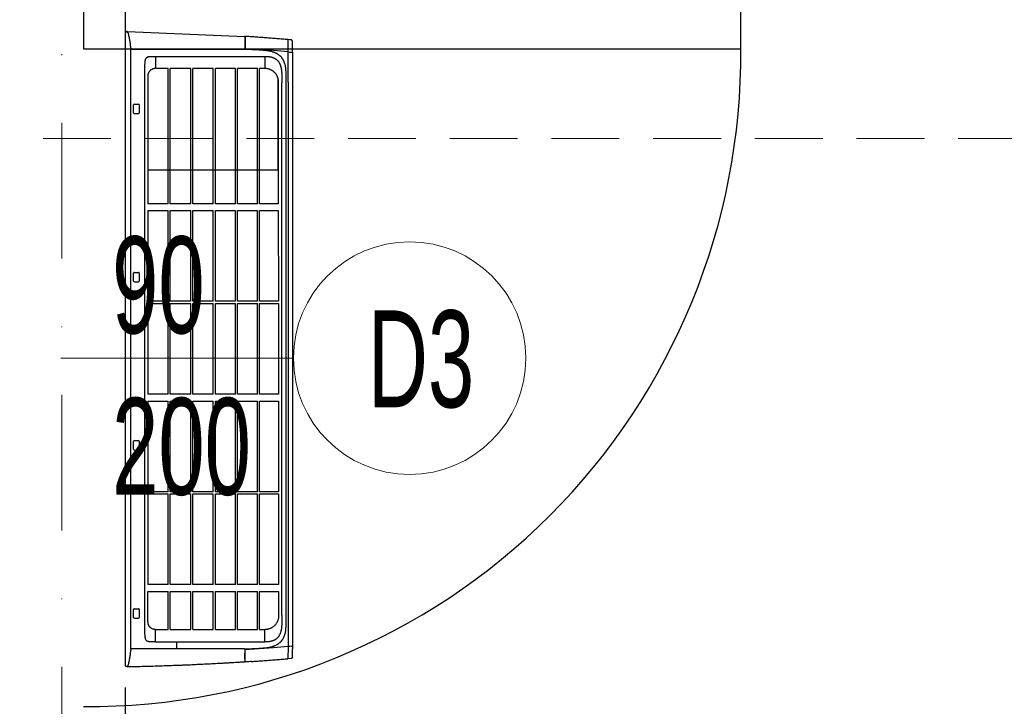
# Model space of a CAD drawing. Header units: inches. Extents: x 67073 to 287261, y -76160 to 48412.
# Tile 18 of 117: x 79585 to 79712, y -41597 to -41508. Entities that reach past the tile are written whole.
import ezdxf

# ---------------------------------------------------------------- set-up
doc = ezdxf.new("R2010")
doc.units = ezdxf.units.IN
doc.header["$MEASUREMENT"] = 0
doc.linetypes.add('DASHDOT', pattern=[1, 0.5, -0.25, 0, -0.25])
doc.linetypes.add('HIDDEN', pattern=[0.375, 0.25, -0.125])
for name, color, linetype in [('DVM_INDOOR', 7, 'Continuous'), ('p--drzwi', 251, 'Continuous'), ('p--opis drzwi', 252, 'Continuous'), ('p--podciąg', 61, 'Continuous')]:
    doc.layers.add(name, color=color, linetype=linetype)
doc.layers.add('p--dach', color=2, linetype='Continuous', lineweight=30)
doc.layers.add('p--osie konstr', color=1, linetype='DASHDOT', lineweight=15)
doc.styles.add('STYL-1', font='Arial Narrow.ttf', dxfattribs={"width": 0.75})

# ---------------------------------------------------------------- blocks, each defined once
blk = doc.blocks.new('drzwi-90-100')
for p, q in [((10.1, 87.38), (5.05, 87.38)), ((10.1, 2.53), (10.1, 87.38)), ((5.05, 2.53), (10.1, 2.53))]:
    blk.add_line(p, q)
blk.add_arc((10.8, 3.23), 84.15, 359.5233, 90.4767)
blk = doc.blocks.new('RAC_ID_WM_AIRISE_WF_820X299X215_WF_T_BL')
at = {"layer": 'DVM_INDOOR', "color": 0}
for p, q in [((-409, 0), (-410, -2.5)), ((-409, 0), (409, 0)), ((-386.7, -7), (386.7, -7)), ((-386.7, -66), (-386.7, -7)), ((-347.1, -11.7), (-347.1, -16.9)), ((-346.1, -10.7), (-335.9, -10.7)), ((-334.9, -11.7), (-334.9, -16.9)), ((-130.1, -11.7), (-130.1, -16.9)), ((-129.1, -10.7), (-118.9, -10.7)), ((-117.9, -11.7), (-117.9, -16.9)), ((86.9, -11.7), (86.9, -16.9)), ((87.9, -10.7), (98.1, -10.7)), ((99.1, -11.7), (99.1, -16.9)), ((303.9, -11.7), (303.9, -16.9)), ((304.9, -10.7), (315.1, -10.7)), ((316.1, -11.7), (316.1, -16.9)), ((386.7, -154.1), (386.7, -7)), ((410, -2.6), (403.6, -153.8)), ((-367.3, -25.3), (367.3, -25.3)), ((-335.9, -17.9), (-346.1, -17.9)), ((-118.9, -17.9), (-129.1, -17.9)), ((98.1, -17.9), (87.9, -17.9)), ((315.1, -17.9), (304.9, -17.9)), ((-351.7, -28.8), (-312.7, -28.8)), ((-312.7, -28.8), (-312.7, -55.2)), ((-186.8, -28.9), (-303.8, -28.9)), ((-303.8, -55.2), (-303.8, -28.9)), ((-186.8, -28.9), (-186.8, -55.2)), ((-66.9, -29), (-183.9, -28.9)), ((-183.9, -55.2), (-183.9, -28.9)), ((-66.9, -28.9), (-66.9, -55.2)), ((-57.9, -55.2), (-57.9, -28.9)), ((58.9, -29.1), (-57.9, -29)), ((58.9, -29.1), (58.9, -55.2)), ((178.8, -29.1), (61.9, -29.1)), ((61.9, -55.2), (61.9, -29.1)), ((178.8, -28.9), (178.8, -55.2)), ((187.7, -55.2), (187.7, -28.9)), ((354.5, -29.2), (187.7, -29.1)), ((231.5, -29.1), (231.5, -197.4)), ((354.5, -29.2), (231.5, -29.2)), ((-377.7, -38.8), (-377.7, -179.9)), ((-377.7, -38.8), (-361.7, -38.8)), ((-361.7, -38.8), (-361.7, -55.2)), ((362, -55.2), (362, -38.8)), ((377.7, -38.8), (362, -38.8)), ((377.7, -38.8), (377.7, -180.2)), ((-361.7, -55.2), (-312.7, -55.2)), ((-361.7, -58), (-361.7, -84.5)), ((-361.7, -58), (-312.7, -58)), ((-312.7, -58), (-312.7, -84.5)), ((-303.8, -55.2), (-186.8, -55.2)), ((-303.8, -84.5), (-303.8, -58)), ((-303.8, -58), (-186.8, -58)), ((-186.8, -58), (-186.8, -84.5)), ((-183.9, -55.2), (-66.9, -55.2)), ((-183.9, -84.5), (-183.9, -58)), ((-183.9, -58), (-66.9, -58)), ((-66.9, -58), (-66.9, -84.5)), ((-57.9, -55.2), (58.9, -55.2)), ((-57.9, -84.5), (-57.9, -58)), ((-57.9, -58), (58.9, -58)), ((58.9, -58), (58.9, -84.5)), ((61.9, -55.2), (178.8, -55.2)), ((61.9, -84.5), (61.9, -58)), ((61.9, -58), (178.8, -58)), ((178.8, -58), (178.8, -84.5)), ((187.7, -55.2), (362, -55.2)), ((187.7, -84.5), (187.7, -58)), ((187.7, -58), (362, -58)), ((362, -84.5), (362, -58)), ((-377.7, -66), (-386.7, -66)), ((-386.7, -153.9), (-386.7, -66)), ((-361.7, -84.5), (-312.7, -84.5)), ((-361.7, -87.2), (-361.7, -113.5)), ((-361.7, -87.2), (-312.7, -87.2)), ((-312.7, -87.2), (-312.7, -113.5)), ((-303.8, -84.5), (-186.8, -84.5)), ((-303.8, -113.5), (-303.8, -87.2)), ((-303.8, -87.2), (-186.8, -87.2)), ((-186.8, -87.2), (-186.8, -113.5)), ((-183.9, -84.5), (-66.9, -84.5)), ((-183.9, -113.5), (-183.9, -87.2)), ((-183.9, -87.2), (-66.9, -87.2)), ((-66.9, -87.2), (-66.9, -113.5)), ((-57.9, -84.5), (58.9, -84.5)), ((-57.9, -113.5), (-57.9, -87.2)), ((-57.9, -87.2), (58.9, -87.2)), ((58.9, -87.2), (58.9, -113.5)), ((61.9, -84.5), (178.8, -84.5)), ((61.9, -113.5), (61.9, -87.2)), ((61.9, -87.2), (178.8, -87.2)), ((178.8, -87.2), (178.8, -113.5)), ((187.7, -84.5), (362, -84.5)), ((187.7, -113.5), (187.7, -87.2)), ((187.7, -87.2), (362, -87.2)), ((362, -113.5), (362, -87.2)), ((-361.7, -113.5), (-312.7, -113.5)), ((-303.8, -113.5), (-186.8, -113.5)), ((-183.9, -113.5), (-66.9, -113.5)), ((-57.9, -113.5), (58.9, -113.5)), ((61.9, -113.5), (178.8, -113.5)), ((187.7, -113.5), (362, -113.5)), ((-361.7, -116.3), (-361.7, -142.2)), ((-361.7, -116.3), (-312.7, -116.3)), ((-312.7, -116.3), (-312.7, -142.2)), ((-303.8, -142.2), (-303.8, -116.3)), ((-303.8, -116.3), (-186.8, -116.3)), ((-186.8, -116.3), (-186.8, -142.2)), ((-183.9, -142.2), (-183.9, -116.3)), ((-183.9, -116.3), (-66.9, -116.3)), ((-66.9, -116.3), (-66.9, -142.2)), ((-57.9, -142.2), (-57.9, -116.3)), ((-57.9, -116.3), (58.9, -116.3)), ((58.9, -116.3), (58.9, -142.2)), ((61.9, -142.2), (61.9, -116.3)), ((61.9, -116.3), (178.8, -116.3)), ((178.8, -116.3), (178.8, -142.2)), ((187.7, -142.2), (187.7, -116.3)), ((187.7, -116.3), (362, -116.3)), ((362, -142.2), (362, -116.3)), ((-404.1, -146), (-404.1, -146)), ((-361.7, -142.2), (-312.7, -142.2)), ((-361.7, -144.9), (-361.7, -170.4)), ((-361.7, -144.9), (-312.7, -144.9)), ((-312.7, -144.9), (-312.7, -170.4)), ((-303.8, -142.2), (-186.8, -142.2)), ((-303.8, -170.4), (-303.8, -144.9)), ((-303.8, -144.9), (-186.8, -144.9)), ((-186.8, -144.9), (-186.8, -170.4)), ((-183.9, -142.2), (-66.9, -142.2)), ((-183.9, -170.4), (-183.9, -144.9)), ((-183.9, -144.9), (-66.9, -144.9)), ((-66.9, -144.9), (-66.9, -170.4)), ((-57.9, -142.2), (58.9, -142.2)), ((-57.9, -170.4), (-57.9, -144.9)), ((-57.9, -144.9), (58.9, -144.9)), ((58.9, -144.9), (58.9, -170.4)), ((61.9, -142.2), (178.8, -142.2)), ((61.9, -170.4), (61.9, -144.9)), ((61.9, -144.9), (178.8, -144.9)), ((178.8, -144.9), (178.8, -170.4)), ((187.7, -142.2), (362, -142.2)), ((187.7, -170.4), (187.7, -144.9)), ((187.7, -144.9), (362, -144.9)), ((362, -170.4), (362, -144.9)), ((-403.5, -154.7), (-403.5, -154.7)), ((-403.2, -154.4), (-386.7, -154.4)), ((-400.8, -154.1), (-400.8, -154.1)), ((-385.5, -191.3), (-387.7, -154.4)), ((-386.7, -154.1), (-386.7, -154.1)), ((385.5, -191.3), (387.7, -154.4)), ((400.1, -154.1), (386.7, -154.1)), ((403.2, -154.4), (386.7, -154.4)), ((403.3, -154.1), (400.8, -154.1)), ((403.5, -154.7), (403.5, -154.7)), ((-361.7, -170.4), (-312.7, -170.4)), ((-361.7, -173.2), (-361.7, -180.4)), ((-361.7, -173.2), (-312.7, -173.2)), ((-312.7, -173.2), (-312.7, -197.8)), ((-303.8, -170.4), (-186.8, -170.4)), ((-303.8, -197.8), (-303.8, -173.2)), ((-303.8, -173.2), (-186.8, -173.2)), ((-186.8, -173.2), (-186.8, -197.7)), ((-183.9, -170.4), (-66.9, -170.4)), ((-183.9, -197.7), (-183.9, -173.2)), ((-183.9, -173.2), (-66.9, -173.2)), ((-66.9, -173.2), (-66.9, -197.6)), ((-57.9, -170.4), (58.9, -170.4)), ((-57.9, -197.6), (-57.9, -173.2)), ((-57.9, -173.2), (58.9, -173.2)), ((58.9, -173.2), (58.9, -197.5)), ((61.9, -170.4), (178.8, -170.4)), ((61.9, -197.5), (61.9, -173.2)), ((61.9, -173.2), (178.8, -173.2)), ((178.8, -173.2), (178.8, -197.4)), ((187.7, -170.4), (362, -170.4)), ((187.7, -197.4), (187.7, -173.2)), ((187.7, -173.2), (362, -173.2)), ((362, -180.2), (362, -173.2)), ((-377.7, -179.9), (-361.7, -179.9)), ((377.7, -180.2), (362, -180.2)), ((-383.6, -210.1), (-385.5, -191.3)), ((-312.7, -197.8), (-344.1, -197.8)), ((-186.8, -197.7), (-303.8, -197.8)), ((-66.9, -197.6), (-183.9, -197.7)), ((58.9, -197.5), (-57.9, -197.6)), ((178.8, -197.4), (61.9, -197.5)), ((347.9, -197.3), (187.7, -197.4)), ((231.5, -197.3), (347.3, -197.3)), ((383.6, -210.1), (385.5, -191.3)), ((-399, -214.1), (-399.4, -209.8)), ((-383.6, -210.1), (-399.4, -209.8)), ((-397.5, -215.5), (-386.6, -215.5)), ((-344.4, -210.1), (-383.6, -210.1)), ((-383.2, -214.4), (-383.2, -215.5)), ((383.2, -215.5), (-383.2, -215.5)), ((-46.2, -210.1), (-344.4, -210.1)), ((344.4, -210.1), (-46.2, -210.1)), ((344.4, -210.1), (399.3, -210.1)), ((383.2, -214.4), (383.2, -215.5)), ((383.2, -215.5), (397.5, -215.5))]:
    blk.add_line(p, q, dxfattribs=at)
for centre, start, end in [((-346.1, -11.7), 90, 179.9999), ((-335.9, -11.7), 0.0001, 90), ((-129.1, -11.7), 90, 179.9999), ((-118.9, -11.7), 0.0001, 90), ((87.9, -11.7), 90, 179.9999), ((98.1, -11.7), 0.0001, 90), ((304.9, -11.7), 90, 179.9999), ((315.1, -11.7), 0.0001, 90), ((-346.1, -16.9), 180.0039, 270), ((-335.9, -16.9), 270, 359.9961), ((-129.1, -16.9), 180.0039, 270), ((-118.9, -16.9), 270, 359.9961), ((87.9, -16.9), 180.0039, 270), ((98.1, -16.9), 270, 359.9961), ((304.9, -16.9), 180.0039, 270), ((315.1, -16.9), 270, 359.9961)]:
    blk.add_arc(centre, 1, start, end, dxfattribs=at)
for centre, major_axis, start_param, end_param in [((-403.3, -153.8), (0.278, 0.113), 2.821263, 4.255417), ((403.3, -153.8), (0.278, -0.113), 5.169356, 6.282203), ((403.3, -153.8), (0.278, -0.113), 6.282209, 6.603456)]:
    blk.add_ellipse(centre, major_axis=major_axis, ratio=1, start_param=start_param, end_param=end_param, dxfattribs=at)
for points, knots in [([(-403.6, -153.8), (-403.6, -153.5), (-403.7, -153.1), (-403.7, -152.3), (-403.8, -151.1), (-404, -148.4), (-404.1, -146.1), (-404.4, -141.4), (-404.7, -136.8), (-405, -132.1), (-405.1, -129.8), (-405.2, -129), (-405.2, -127.4), (-405.3, -126.6), (-405.5, -122.7), (-405.7, -119.6), (-406.2, -110.2), (-406.5, -103.9), (-407.1, -91.3), (-407.4, -85), (-407.8, -77.1), (-407.8, -75.5), (-408, -72.3), (-408, -70.7), (-408.2, -66), (-408.3, -62.8), (-408.5, -58.1), (-408.6, -56.5), (-408.7, -53.3), (-408.7, -51.7), (-408.9, -47), (-409, -43.8), (-409.2, -37.5), (-409.3, -34.3), (-409.4, -27.9), (-409.5, -24.8), (-409.8, -15.2), (-409.9, -8.9), (-410, -2.5)], [0, 0, 0, 0, 0.007812, 0.007812, 0.015625, 0.03125, 0.0625, 0.0625, 0.125, 0.15625, 0.15625, 0.171875, 0.171875, 0.1875, 0.1875, 0.25, 0.25, 0.375, 0.375, 0.5, 0.5, 0.53125, 0.53125, 0.5625, 0.5625, 0.625, 0.625, 0.65625, 0.65625, 0.6875, 0.6875, 0.75, 0.75, 0.8125, 0.8125, 0.875, 0.875, 1, 1, 1, 1]), ([(-409.2, -2.6), (-409.2, -2.5), (-409.2, -2.4), (-409.3, -2.3), (-409.3, -2.2), (-409.4, -2), (-409.5, -1.9), (-409.5, -1.7), (-409.5, -1.6), (-409.5, -1.6), (-409.5, -1.5), (-409.5, -1.5), (-409.5, -1.4), (-409.5, -1.2), (-409.4, -1.1), (-409.4, -1)], [0, 0, 0, 0, 0.125, 0.125, 0.25, 0.25, 0.5, 0.5, 0.625, 0.625, 0.65625, 0.6875, 0.75, 0.75, 1, 1, 1, 1]), ([(-407, -3.6), (-407.2, -3.5), (-407.4, -3.5), (-407.9, -3.3), (-408, -3.2), (-408.3, -3.1), (-408.3, -3.1), (-408.4, -3.1), (-408.4, -3), (-408.6, -3), (-408.7, -2.9), (-408.9, -2.8), (-409, -2.7), (-409.2, -2.6)], [0, 0, 0, 0, 0.25, 0.25, 0.5, 0.5, 0.5625, 0.5625, 0.625, 0.625, 0.75, 0.75, 1, 1, 1, 1]), ([(-386.7, -7), (-388.5, -6.8), (-390.2, -6.6), (-392.4, -6.3), (-392.8, -6.3), (-393.7, -6.2), (-394.1, -6.1), (-395.4, -5.9), (-396.3, -5.8), (-397.9, -5.5), (-398.8, -5.3), (-400, -5.1), (-400.5, -5), (-401.3, -4.9), (-401.7, -4.8), (-403.8, -4.3), (-405.4, -4), (-407, -3.6)], [0, 0, 0, 0, 0.25, 0.25, 0.3125, 0.3125, 0.375, 0.375, 0.5, 0.5, 0.625, 0.625, 0.6875, 0.6875, 0.75, 0.75, 1, 1, 1, 1]), ([(407, -3.6), (405.4, -4), (403.8, -4.3), (401.3, -4.9), (400.5, -5), (399.2, -5.3), (398.6, -5.4), (397.9, -5.5), (397.5, -5.6), (397.3, -5.6), (395.4, -5.9), (393.7, -6.2), (390.2, -6.6), (388.5, -6.8), (386.7, -7)], [0, 0, 0, 0, 0.25, 0.25, 0.375, 0.375, 0.4375, 0.46875, 0.46875, 0.5, 0.5, 0.75, 0.75, 1, 1, 1, 1]), ([(409.2, -2.6), (409, -2.7), (408.9, -2.8), (408.6, -3), (408.4, -3.1), (408.2, -3.2), (408.1, -3.2), (408, -3.2), (408, -3.3), (407.9, -3.3), (407.8, -3.4), (407.4, -3.5), (407.2, -3.5), (407, -3.6)], [0, 0, 0, 0, 0.25, 0.25, 0.5, 0.5, 0.5625, 0.5625, 0.625, 0.625, 0.75, 0.75, 1, 1, 1, 1]), ([(409.4, -1), (409.4, -1.1), (409.5, -1.2), (409.5, -1.5), (409.5, -1.6), (409.5, -1.8), (409.5, -1.8), (409.5, -1.8), (409.5, -1.9), (409.4, -1.9), (409.4, -2), (409.4, -2.2), (409.3, -2.3), (409.2, -2.4), (409.2, -2.5), (409.2, -2.6)], [0, 0, 0, 0, 0.25, 0.25, 0.5, 0.5, 0.53125, 0.53125, 0.5625, 0.625, 0.625, 0.75, 0.875, 0.875, 1, 1, 1, 1]), ([(-374.7, -26.2), (-374.7, -26.2), (-374.7, -26.2), (-374.7, -26.2), (-374.7, -26.2), (-374.7, -26.2), (-374.7, -26.2), (-374.7, -26.2), (-374.7, -26.2), (-374.7, -26.2), (-374.7, -26.2), (-374.7, -26.2), (-374.7, -26.2), (-374.7, -26.2), (-374.7, -26.2), (-374.7, -26.2), (-374.6, -26.2), (-374.6, -26.2), (-374.6, -26.2), (-374.4, -26.2), (-374.4, -26.2), (-374.1, -26.1), (-374, -26.1), (-373.5, -26), (-373.2, -25.9), (-372.6, -25.8), (-372.3, -25.8), (-371.7, -25.7), (-371.4, -25.6), (-370.7, -25.5), (-370.4, -25.5), (-370, -25.4), (-369.8, -25.4), (-369.5, -25.4), (-369.3, -25.4), (-368.5, -25.3), (-367.9, -25.3), (-367.3, -25.3)], [0, 0, 0, 0, 0.000122, 0.000122, 0.000244, 0.000244, 0.000488, 0.000488, 0.000977, 0.000977, 0.001953, 0.001953, 0.003906, 0.003906, 0.007813, 0.007813, 0.015625, 0.015625, 0.03125, 0.03125, 0.0625, 0.0625, 0.125, 0.125, 0.25, 0.25, 0.375, 0.375, 0.5, 0.5, 0.625, 0.625, 0.6875, 0.6875, 0.75, 0.75, 1, 1, 1, 1]), ([(367.3, -25.3), (367.9, -25.3), (368.5, -25.3), (369.3, -25.4), (369.5, -25.4), (369.8, -25.4), (370, -25.4), (370.4, -25.5), (370.7, -25.5), (371.4, -25.6), (371.7, -25.7), (372.3, -25.8), (372.6, -25.8), (373.2, -25.9), (373.5, -26), (374, -26.1), (374.1, -26.1), (374.4, -26.2), (374.4, -26.2), (374.6, -26.2), (374.6, -26.2), (374.6, -26.2), (374.7, -26.2), (374.7, -26.2), (374.7, -26.2), (374.7, -26.2), (374.7, -26.2), (374.7, -26.2), (374.7, -26.2), (374.7, -26.2), (374.7, -26.2), (374.7, -26.2), (374.7, -26.2), (374.7, -26.2), (374.7, -26.2), (374.7, -26.2), (374.7, -26.2), (374.7, -26.2)], [0, 0, 0, 0, 0.25, 0.25, 0.3125, 0.3125, 0.375, 0.375, 0.5, 0.5, 0.625, 0.625, 0.75, 0.75, 0.875, 0.875, 0.9375, 0.9375, 0.96875, 0.96875, 0.984375, 0.984375, 0.992188, 0.992188, 0.996094, 0.996094, 0.998047, 0.998047, 0.999023, 0.999023, 0.999512, 0.999512, 0.999756, 0.999756, 0.999878, 0.999878, 1, 1, 1, 1]), ([(-377.7, -38.8), (-377.7, -38.6), (-377.7, -38.3), (-377.7, -37.8), (-377.7, -37.3), (-377.7, -36.8), (-377.7, -36.4), (-377.7, -36), (-377.7, -35.6), (-377.7, -35.2), (-377.7, -34.9), (-377.7, -34.5), (-377.7, -34.2), (-377.7, -33.9), (-377.7, -33.5), (-377.7, -33), (-377.7, -32.5), (-377.7, -32.3), (-377.7, -32.1), (-377.7, -32), (-377.7, -32), (-377.7, -31.9), (-377.7, -31.9), (-377.7, -31.8), (-377.7, -31.8), (-377.7, -31.7), (-377.7, -31.5), (-377.7, -31.3), (-377.7, -31.1), (-377.6, -30.8), (-377.6, -30.5), (-377.5, -30.2), (-377.4, -29.9), (-377.4, -29.8), (-377.3, -29.7), (-377.3, -29.6), (-377.3, -29.5), (-377.3, -29.5), (-377.2, -29.4), (-377.2, -29.3), (-377.2, -29.2), (-377.1, -29.1), (-377.1, -29.1), (-377.1, -29), (-377, -28.9), (-377, -28.8), (-376.9, -28.8), (-376.9, -28.7), (-376.9, -28.7)], [0, 0, 0, 0, 0.050243, 0.098523, 0.144839, 0.189192, 0.231581, 0.272006, 0.310468, 0.346966, 0.381501, 0.414072, 0.444679, 0.473322, 0.500002, 0.578216, 0.62501, 0.638641, 0.650008, 0.659383, 0.668758, 0.672184, 0.675772, 0.679523, 0.683436, 0.687512, 0.708306, 0.729133, 0.750012, 0.781269, 0.812473, 0.843692, 0.874994, 0.883321, 0.891643, 0.899963, 0.90828, 0.916597, 0.924914, 0.933234, 0.941556, 0.949883, 0.958215, 0.966553, 0.9749, 0.983256, 0.991622, 1, 1, 1, 1]), ([(-374.8, -26.2), (-374.8, -26.3), (-375, -26.4), (-375.3, -26.6), (-375.8, -27.1), (-376.4, -27.8), (-376.7, -28.4), (-376.9, -28.7)], [0, 0, 0, 0, 0.041801, 0.201508, 0.361215, 0.680629, 1, 1, 1, 1]), ([(-361.7, -38.8), (-361.7, -38.6), (-361.7, -38.4), (-361.7, -38), (-361.7, -37.8), (-361.6, -37.4), (-361.6, -37.2), (-361.5, -36.9), (-361.5, -36.9), (-361.5, -36.8), (-361.5, -36.7), (-361.5, -36.6), (-361.4, -36.5), (-361.3, -36), (-361.2, -35.6), (-360.9, -34.9), (-360.8, -34.5), (-360.5, -34), (-360.4, -33.8), (-360.3, -33.6), (-360.2, -33.6), (-360.2, -33.5), (-360.1, -33.4), (-360, -33.3), (-359.7, -32.8), (-359.5, -32.5), (-359.1, -32.1), (-359, -31.9), (-358.7, -31.7), (-358.5, -31.5), (-358.3, -31.3), (-358.2, -31.2), (-358.1, -31.1), (-358, -31.1), (-358, -31), (-357.8, -30.9), (-357.6, -30.8), (-357.5, -30.7)], [0, 0, 0, 0, 0.0625, 0.0625, 0.125, 0.125, 0.1875, 0.1875, 0.203125, 0.203125, 0.21875, 0.21875, 0.25, 0.25, 0.375, 0.375, 0.5, 0.5, 0.5625, 0.5625, 0.578125, 0.578125, 0.59375, 0.625, 0.625, 0.75, 0.75, 0.8125, 0.8125, 0.875, 0.875, 0.90625, 0.921875, 0.921875, 0.9375, 0.9375, 1, 1, 1, 1]), ([(-351.7, -28.8), (-352, -28.8), (-352.2, -28.8), (-352.7, -28.9), (-353.3, -28.9), (-354, -29.1), (-354.5, -29.2), (-354.8, -29.3), (-354.9, -29.3), (-355, -29.4), (-355, -29.4), (-355.2, -29.5), (-355.3, -29.5), (-355.7, -29.7), (-356.2, -29.9), (-356.8, -30.2), (-357.3, -30.5), (-357.5, -30.7)], [0, 0, 0, 0, 0.125, 0.125, 0.25, 0.375, 0.5, 0.5, 0.53125, 0.53125, 0.5625, 0.5625, 0.625, 0.625, 0.75, 0.875, 1, 1, 1, 1]), ([(362, -38.8), (362, -38.7), (362, -38.6), (362, -38.5), (362, -38.4), (362, -38.2), (362, -38.1), (362, -37.7), (362, -37.4), (361.9, -36.9), (361.8, -36.6), (361.7, -36.2), (361.7, -36.1), (361.6, -35.9), (361.6, -35.8), (361.6, -35.7), (361.5, -35.3), (361.4, -35), (361.1, -34.5), (361, -34.3), (360.8, -33.8), (360.6, -33.5), (360.4, -33.2), (360.4, -33.2), (360.3, -33.1), (360.3, -33), (360.2, -32.8), (360.1, -32.7), (359.8, -32.4), (359.6, -32.2), (359.4, -31.9), (359.3, -31.8), (359.1, -31.6), (359, -31.5), (358.7, -31.3), (358.4, -31.1), (358.2, -30.9), (358.1, -30.8), (358, -30.8), (357.8, -30.6), (357.7, -30.5), (357.3, -30.3), (357.1, -30.2), (356.6, -29.9), (356.3, -29.8), (355.8, -29.6), (355.6, -29.5), (355.2, -29.4), (355.2, -29.4), (355, -29.4), (354.8, -29.3), (354.6, -29.2), (354.5, -29.2)], [0, 0, 0, 0, 0.015625, 0.015625, 0.03125, 0.03125, 0.0625, 0.0625, 0.125, 0.125, 0.1875, 0.1875, 0.21875, 0.21875, 0.234375, 0.234375, 0.25, 0.3125, 0.3125, 0.375, 0.375, 0.4375, 0.4375, 0.453125, 0.453125, 0.46875, 0.46875, 0.5, 0.5, 0.5625, 0.5625, 0.59375, 0.59375, 0.625, 0.625, 0.6875, 0.6875, 0.703125, 0.703125, 0.71875, 0.75, 0.75, 0.8125, 0.8125, 0.875, 0.875, 0.9375, 0.9375, 0.953125, 0.953125, 0.96875, 1, 1, 1, 1]), ([(376.9, -28.7), (376.7, -28.4), (376.4, -27.8), (375.8, -27.1), (375.3, -26.6), (375, -26.4), (374.8, -26.3), (374.8, -26.2)], [0, 0, 0, 0, 0.319405, 0.638853, 0.798578, 0.958302, 1, 1, 1, 1]), ([(376.9, -28.7), (376.9, -28.7), (376.8, -28.6), (376.8, -28.6), (376.8, -28.6), (376.8, -28.5), (376.7, -28.4), (376.7, -28.3), (376.6, -28.2)], [0, 0, 0, 0, 0.125, 0.125, 0.25, 0.5, 0.5, 1, 1, 1, 1]), ([(376.9, -28.7), (376.9, -28.7), (376.9, -28.7), (376.9, -28.8), (377, -28.8), (377, -28.8), (377, -28.9), (377, -28.9), (377, -28.9), (377.1, -29), (377.1, -29), (377.1, -29.1), (377.1, -29.1), (377.1, -29.1), (377.1, -29.2), (377.2, -29.2), (377.2, -29.2), (377.2, -29.3), (377.2, -29.3), (377.2, -29.4), (377.2, -29.4), (377.3, -29.4), (377.3, -29.5), (377.3, -29.5), (377.3, -29.5), (377.3, -29.6), (377.3, -29.6), (377.3, -29.7), (377.4, -29.7), (377.4, -29.7), (377.4, -29.8), (377.4, -29.8), (377.4, -29.9), (377.5, -30.2), (377.6, -30.5), (377.6, -30.8), (377.7, -31.1), (377.7, -31.4), (377.7, -31.7), (377.7, -31.8), (377.7, -31.9), (377.7, -32), (377.7, -32), (377.7, -32.1), (377.7, -32.2), (377.7, -32.3), (377.7, -32.4), (377.7, -32.5), (377.7, -32.7), (377.7, -32.8), (377.7, -33), (377.7, -33.3), (377.7, -33.8), (377.7, -34.3), (377.7, -35), (377.7, -35.8), (377.7, -36.7), (377.7, -37.7), (377.7, -38.4), (377.7, -38.8)], [0, 0, 0, 0, 0.004055, 0.008107, 0.012157, 0.016204, 0.020248, 0.02429, 0.02833, 0.032368, 0.036405, 0.040439, 0.044472, 0.048503, 0.052533, 0.056562, 0.06059, 0.064617, 0.068643, 0.072669, 0.076694, 0.080718, 0.084743, 0.088767, 0.092792, 0.096817, 0.100842, 0.104867, 0.108893, 0.11292, 0.116948, 0.120977, 0.125007, 0.156305, 0.187523, 0.218729, 0.249989, 0.28128, 0.312486, 0.321346, 0.330347, 0.3363, 0.342253, 0.348206, 0.357133, 0.366061, 0.374989, 0.390617, 0.406245, 0.414217, 0.437497, 0.467059, 0.499997, 0.560279, 0.629782, 0.708506, 0.79645, 0.893615, 1, 1, 1, 1]), ([(376.9, -28.7), (376.9, -28.7), (376.9, -28.7), (376.9, -28.7), (376.9, -28.7), (376.9, -28.7)], [0, 0, 0, 0, 0.041419, 0.041419, 1, 1, 1, 1]), ([(362, -54.8), (362, -52.1), (362, -49.5), (362, -45.5), (362, -44.1), (362, -42.1), (362, -41.5), (362, -40.5), (362, -40.1), (362, -39.6), (362, -39.5), (362, -39.1), (362, -39), (362, -38.8)], [0, 0, 0, 0, 0.5, 0.5, 0.75, 0.75, 0.875, 0.875, 0.9375, 0.9375, 0.96875, 0.96875, 1, 1, 1, 1]), ([(-403.5, -154.7), (-403.5, -154.7), (-403.5, -154.6), (-403.5, -154.6), (-403.5, -154.5), (-403.4, -154.5), (-403.4, -154.4), (-403.3, -154.4), (-403.3, -154.4), (-403.2, -154.4)], [0, 0, 0, 0, 0.25, 0.25, 0.5, 0.5, 0.75, 0.75, 1, 1, 1, 1]), ([(-403, -162.6), (-403, -162), (-403.2, -159.4), (-403.4, -156.8), (-403.5, -154.7)], [0, 0, 0, 0, 0.211741, 1, 1, 1, 1]), ([(-400.8, -154.1), (-400.9, -154.1), (-401, -154.1), (-401.2, -154.1), (-401.3, -154.1), (-401.6, -154.1), (-401.7, -154.1), (-401.9, -154.1), (-402, -154.1), (-402.1, -154.1), (-402.2, -154.1), (-402.2, -154.1), (-402.3, -154.1), (-402.4, -154.1), (-402.6, -154.1), (-402.8, -154.1), (-402.9, -154.1), (-403, -154.1), (-403, -154.1), (-403, -154.1), (-403.1, -154.1), (-403.1, -154.1), (-403.2, -154.1), (-403.3, -154.1), (-403.3, -154.1), (-403.3, -154.1), (-403.3, -154.1)], [0, 0, 0, 0, 0.0625, 0.0625, 0.125, 0.125, 0.25, 0.25, 0.3125, 0.3125, 0.34375, 0.34375, 0.375, 0.375, 0.5, 0.5, 0.625, 0.625, 0.65625, 0.65625, 0.6875, 0.75, 0.75, 0.875, 0.875, 1, 1, 1, 1]), ([(-403, -162.6), (-402.9, -164.4), (-402.7, -166.3), (-402.5, -170.1), (-402.3, -172.1), (-402.2, -174)], [0, 0, 0, 0, 0.5, 0.5, 1, 1, 1, 1]), ([(-400.1, -154.1), (-400.1, -154.1), (-400.1, -154.1), (-400.1, -154.1), (-400.2, -154.1), (-400.2, -154.1), (-400.2, -154.1), (-400.2, -154.1), (-400.2, -154.1), (-400.3, -154.1), (-400.3, -154.1), (-400.3, -154.1), (-400.3, -154.1), (-400.3, -154.1), (-400.4, -154.1), (-400.4, -154.1), (-400.4, -154.1), (-400.4, -154.1), (-400.5, -154.1), (-400.5, -154.1), (-400.6, -154.1), (-400.6, -154.1), (-400.7, -154.1), (-400.7, -154.1), (-400.8, -154.1), (-400.8, -154.1), (-400.8, -154.1)], [0, 0, 0, 0, 0.015625, 0.015625, 0.03125, 0.0625, 0.0625, 0.125, 0.125, 0.1875, 0.25, 0.25, 0.28125, 0.28125, 0.3125, 0.375, 0.375, 0.5, 0.5, 0.625, 0.625, 0.75, 0.75, 0.875, 0.875, 1, 1, 1, 1]), ([(-400.1, -154.1), (-398.8, -154.1), (-397.5, -154.1), (-394.8, -154.1), (-393.5, -154.1), (-392.1, -154.1)], [0, 0, 0, 0, 0.5, 0.5, 1, 1, 1, 1]), ([(-386.7, -153.9), (-386.7, -154.7), (-386.7, -154.8), (-386.7, -154.8), (-386.6, -155.9), (-386.6, -157), (-386.6, -158.6), (-386.6, -159.1), (-386.5, -160.2), (-386.5, -160.7), (-386.5, -161.8), (-386.5, -162.4), (-386.4, -163.4), (-386.4, -164), (-386.3, -165.1), (-386.3, -165.6), (-386.3, -166.7), (-386.2, -167.2), (-386.2, -168.3), (-386.2, -168.8), (-386.1, -169.9), (-386.1, -170.4), (-386, -171.5), (-386, -172), (-385.9, -173.1), (-385.9, -173.6), (-385.8, -174.7), (-385.8, -175.3), (-385.7, -176.3), (-385.6, -176.9), (-385.6, -177.7), (-385.5, -178.2), (-385.5, -179), (-385.4, -179.8), (-385.4, -180.3), (-385.3, -180.6)], [-0.002701, -0.002701, -0.002701, -0.002701, 0, 0, 0, 0.125, 0.125, 0.1875, 0.1875, 0.25, 0.25, 0.3125, 0.3125, 0.375, 0.375, 0.4375, 0.4375, 0.5, 0.5, 0.5625, 0.5625, 0.625, 0.625, 0.6875, 0.6875, 0.75, 0.75, 0.8125, 0.8125, 0.875, 0.875, 0.90625, 0.9375, 0.96875, 1, 1, 1, 1]), ([(385.3, -180.6), (385.4, -180.3), (385.4, -179.8), (385.5, -179), (385.5, -178.2), (385.6, -177.7), (385.6, -176.9), (385.7, -176.3), (385.8, -175.3), (385.8, -174.7), (385.9, -173.6), (385.9, -173.1), (386, -172), (386, -171.5), (386.1, -170.4), (386.1, -169.9), (386.2, -168.8), (386.2, -168.3), (386.2, -167.2), (386.3, -166.7), (386.3, -165.6), (386.3, -165.1), (386.4, -164), (386.4, -163.4), (386.5, -162.4), (386.5, -161.8), (386.5, -160.7), (386.5, -160.2), (386.6, -159.1), (386.6, -158.6), (386.6, -157), (386.6, -155.9), (386.7, -154.8), (386.7, -154.7), (386.7, -154.5), (386.7, -154.4)], [0, 0, 0, 0, 0.03125, 0.0625, 0.09375, 0.125, 0.125, 0.1875, 0.1875, 0.25, 0.25, 0.3125, 0.3125, 0.375, 0.375, 0.4375, 0.4375, 0.5, 0.5, 0.5625, 0.5625, 0.625, 0.625, 0.6875, 0.6875, 0.75, 0.75, 0.8125, 0.8125, 0.875, 0.875, 1, 1, 1, 1.014608, 1.014608, 1.014608, 1.014608]), ([(399.4, -209.8), (399.4, -209.3), (399.5, -208.2), (399.7, -205.8), (400.1, -201.5), (400.6, -195.4), (401.1, -188.1), (401.7, -181), (402.2, -174.2), (402.7, -167.5), (403.1, -161), (403.4, -156.8), (403.5, -154.7)], [0, 0, 0, 0, 0.027212, 0.058793, 0.121955, 0.24828, 0.374605, 0.50093, 0.627254, 0.753579, 0.879904, 1, 1, 1, 1]), ([(400.8, -154.1), (400.8, -154.1), (400.8, -154.1), (400.7, -154.1), (400.7, -154.1), (400.6, -154.1), (400.6, -154.1), (400.5, -154.1), (400.4, -154.1), (400.4, -154.1), (400.3, -154.1), (400.2, -154.1), (400.1, -154.1)], [0, 0, 0, 0, 0.105062, 0.168986, 0.200948, 0.23291, 0.360758, 0.488607, 0.552531, 0.616455, 0.744303, 1, 1, 1, 1]), ([(403.2, -154.4), (403.3, -154.4), (403.3, -154.4), (403.4, -154.4), (403.4, -154.5), (403.5, -154.5), (403.5, -154.5), (403.5, -154.6), (403.5, -154.7), (403.5, -154.7)], [0, 0, 0, 0, 0.25, 0.25, 0.5, 0.5, 0.75, 0.75, 1, 1, 1, 1]), ([(-402.2, -174), (-402.2, -174.1), (-402, -176.4), (-401.7, -181), (-401.1, -188.1), (-400.6, -195.4), (-400.1, -201.5), (-399.7, -205.8), (-399.5, -208.2), (-399.4, -209.3), (-399.4, -209.8)], [0, 0, 0, 0, 0.005408, 0.205712, 0.406016, 0.60632, 0.806624, 0.906776, 0.956852, 1, 1, 1, 1]), ([(-385.3, -180.6), (-385.3, -181), (-385.3, -181.4), (-385.2, -182.1), (-385.1, -182.9), (-385, -183.7), (-384.9, -184.3), (-384.8, -184.5), (-384.8, -184.9), (-384.7, -185.1), (-384.7, -185.5), (-384.6, -185.7), (-384.6, -186), (-384.5, -186.2), (-384.4, -186.6), (-384.4, -186.8), (-384.3, -187.2), (-384.3, -187.4), (-384, -188.3), (-383.8, -189.1), (-383.5, -190.2), (-383.3, -190.6), (-383.1, -191.1), (-383.1, -191.3), (-382.9, -191.7), (-382.9, -191.9), (-382.7, -192.2), (-382.7, -192.4), (-382.5, -192.8), (-382.4, -192.9), (-382.3, -193.3), (-382.2, -193.5), (-382.1, -193.8), (-382, -194), (-381.8, -194.4), (-381.7, -194.5), (-381.5, -194.9), (-381.4, -195.1), (-381.3, -195.4), (-381.2, -195.6), (-381, -195.9), (-380.9, -196.1), (-380.7, -196.4), (-380.6, -196.6), (-380.4, -196.9), (-380.3, -196.9), (-380.2, -197.1), (-380.2, -197.2), (-380, -197.4), (-379.9, -197.6), (-379.7, -197.9), (-379.5, -198.1), (-379.2, -198.6), (-378.9, -198.9), (-378.5, -199.3), (-378.4, -199.5), (-378.2, -199.8), (-378, -199.9), (-377.7, -200.2), (-377.6, -200.4), (-377.3, -200.6), (-377.2, -200.8), (-376.7, -201.2), (-376.4, -201.5), (-376, -201.8), (-375.8, -202), (-375.5, -202.2), (-375.5, -202.2), (-375.3, -202.3), (-375.2, -202.4), (-375, -202.6), (-374.8, -202.7), (-374.5, -202.9), (-374.3, -203), (-373.8, -203.4), (-373.4, -203.6), (-372.7, -204), (-372.4, -204.2), (-371.6, -204.5), (-371.2, -204.7), (-370.7, -205), (-370.5, -205), (-370.1, -205.2), (-369.7, -205.4), (-369.3, -205.5), (-369, -205.6), (-368.9, -205.6), (-368.7, -205.7), (-368.6, -205.7), (-368.1, -205.9), (-367.7, -206), (-366.9, -206.3), (-366.5, -206.4), (-365.9, -206.5), (-365.7, -206.5), (-365.3, -206.6), (-365.1, -206.7), (-364.5, -206.8), (-364.1, -206.8), (-363.3, -207), (-362.8, -207), (-362.4, -207)], [0, 0, 0, 0, 0.03125, 0.03125, 0.0625, 0.09375, 0.09375, 0.109375, 0.109375, 0.125, 0.125, 0.140625, 0.140625, 0.15625, 0.15625, 0.171875, 0.171875, 0.1875, 0.1875, 0.25, 0.25, 0.28125, 0.28125, 0.296875, 0.296875, 0.3125, 0.3125, 0.328125, 0.328125, 0.34375, 0.34375, 0.359375, 0.359375, 0.375, 0.375, 0.390625, 0.390625, 0.40625, 0.40625, 0.421875, 0.421875, 0.4375, 0.4375, 0.453125, 0.453125, 0.460938, 0.460938, 0.46875, 0.46875, 0.484375, 0.484375, 0.5, 0.5, 0.53125, 0.53125, 0.546875, 0.546875, 0.5625, 0.5625, 0.578125, 0.578125, 0.59375, 0.59375, 0.625, 0.625, 0.640625, 0.640625, 0.648438, 0.648438, 0.65625, 0.65625, 0.671875, 0.671875, 0.6875, 0.6875, 0.71875, 0.71875, 0.75, 0.75, 0.78125, 0.78125, 0.796875, 0.796875, 0.8125, 0.828125, 0.828125, 0.835938, 0.835938, 0.84375, 0.84375, 0.875, 0.875, 0.90625, 0.90625, 0.921875, 0.921875, 0.9375, 0.9375, 0.96875, 0.96875, 1, 1, 1, 1]), ([(-343.7, -201.9), (-344.6, -201.9), (-346.1, -201.9), (-348.1, -201.9), (-349.2, -201.9), (-349.9, -201.9), (-350.3, -201.9), (-350.7, -201.9), (-351.1, -201.9), (-351.4, -201.9), (-351.6, -201.9), (-351.9, -201.9), (-352.2, -201.9), (-352.4, -201.9), (-352.7, -201.9), (-352.9, -201.9), (-353.1, -201.9), (-353.3, -201.9), (-353.5, -201.9), (-353.8, -201.9), (-354, -201.9), (-354.2, -201.9), (-354.6, -201.9), (-355.2, -201.9), (-356.1, -201.8), (-357.2, -201.7), (-358.5, -201.6), (-359.7, -201.5), (-360.9, -201.3), (-362.2, -201.1), (-363.5, -200.8), (-365, -200.4), (-366.4, -199.9), (-367.8, -199.4), (-369.2, -198.7), (-370.3, -198.1), (-371.1, -197.5), (-371.7, -197), (-372.2, -196.6), (-372.8, -196), (-373.4, -195.3), (-374, -194.6), (-374.6, -193.8), (-375.1, -193), (-375.5, -192.1), (-375.9, -191.3), (-376.2, -190.5), (-376.5, -189.8), (-376.7, -189), (-376.9, -188.2), (-377.1, -187.4), (-377.3, -186.5), (-377.4, -185.5), (-377.6, -184.2), (-377.7, -183), (-377.7, -182.1), (-377.7, -181.5), (-377.7, -181), (-377.7, -180.7), (-377.7, -180.5), (-377.7, -180.2), (-377.7, -180), (-377.7, -179.9)], [0, 0, 0, 0, 0.054634, 0.09368, 0.117139, 0.12501, 0.135328, 0.143977, 0.150955, 0.156263, 0.161981, 0.167496, 0.172806, 0.177913, 0.182816, 0.187515, 0.191786, 0.196121, 0.200521, 0.204985, 0.209515, 0.214109, 0.218768, 0.234641, 0.250021, 0.276705, 0.302529, 0.32751, 0.351669, 0.375027, 0.406982, 0.437525, 0.469414, 0.50002, 0.531872, 0.562505, 0.578311, 0.593969, 0.609519, 0.625002, 0.645762, 0.666664, 0.686893, 0.707473, 0.728481, 0.74999, 0.766484, 0.783395, 0.800746, 0.818561, 0.836861, 0.855667, 0.874995, 0.905597, 0.937494, 0.953076, 0.968747, 0.976023, 0.984374, 0.986873, 0.992082, 1, 1, 1, 1]), ([(-344.1, -197.8), (-344.7, -197.8), (-345.3, -197.8), (-346.1, -197.7), (-346.2, -197.7), (-346.5, -197.6), (-346.6, -197.6), (-347.1, -197.5), (-347.4, -197.5), (-348.2, -197.3), (-348.8, -197.1), (-349.9, -196.8), (-350.5, -196.6), (-351.1, -196.3), (-351.3, -196.2), (-351.5, -196.1), (-351.7, -196.1), (-351.7, -196), (-352.1, -195.9), (-352.3, -195.7), (-353.1, -195.3), (-353.6, -195), (-354.5, -194.4), (-355, -194), (-355.7, -193.5), (-355.9, -193.3), (-356.2, -193), (-356.3, -192.9), (-356.5, -192.8), (-356.5, -192.7), (-356.6, -192.6), (-356.7, -192.6), (-357.1, -192.1), (-357.5, -191.7), (-358.2, -190.8), (-358.5, -190.3), (-359.2, -189.4), (-359.5, -188.9), (-359.8, -188.3), (-359.9, -188.2), (-359.9, -188), (-360, -187.9), (-360, -187.8), (-360.2, -187.5), (-360.3, -187.2), (-360.7, -186.4), (-361, -185.3), (-361.3, -184.3), (-361.5, -183.4), (-361.5, -183.2), (-361.6, -182.7), (-361.6, -182.6), (-361.6, -182.4), (-361.6, -182.3), (-361.6, -182.2), (-361.6, -182.1), (-361.7, -181.5), (-361.7, -180.9), (-361.7, -180.4)], [0, 0, 0, 0, 0.0625, 0.0625, 0.078125, 0.078125, 0.09375, 0.09375, 0.125, 0.125, 0.1875, 0.1875, 0.25, 0.25, 0.265625, 0.273437, 0.273437, 0.28125, 0.28125, 0.3125, 0.3125, 0.375, 0.375, 0.4375, 0.4375, 0.46875, 0.46875, 0.484375, 0.484375, 0.492187, 0.492187, 0.5, 0.5, 0.5625, 0.5625, 0.625, 0.625, 0.6875, 0.6875, 0.703125, 0.703125, 0.710937, 0.710937, 0.71875, 0.75, 0.75, 0.8125, 0.875, 0.875, 0.90625, 0.90625, 0.921875, 0.921875, 0.929687, 0.929687, 0.9375, 0.9375, 1, 1, 1, 1]), ([(349.7, -197), (349.9, -196.9), (350.1, -196.9), (350.6, -196.7), (350.8, -196.6), (351.2, -196.5), (351.5, -196.4), (351.7, -196.2), (351.8, -196.2), (351.9, -196.2), (352.1, -196.1), (352.2, -196), (352.8, -195.7), (353.2, -195.5), (354, -195), (354.4, -194.8), (355.1, -194.2), (355.5, -193.9), (356, -193.5), (356.2, -193.3), (356.4, -193.1), (356.5, -193.1), (356.6, -193), (356.6, -193), (356.7, -192.8), (356.8, -192.8), (357.2, -192.3), (357.6, -192), (358, -191.5), (358.2, -191.3), (358.4, -190.9), (358.6, -190.7), (359, -190.2), (359.2, -189.8), (359.6, -189.2), (359.8, -188.9), (359.9, -188.6), (360, -188.4), (360.1, -188.3), (360.4, -187.7), (360.5, -187.3), (360.8, -186.7), (360.9, -186.5), (361, -186.1), (361, -186), (361.1, -185.8), (361.2, -185.7), (361.3, -185.2), (361.5, -184.7), (361.6, -184), (361.7, -183.8), (361.7, -183.5), (361.7, -183.4), (361.8, -183.1), (361.8, -183), (362, -182), (362, -181.1), (362, -180.2)], [0, 0, 0, 0, 0.03125, 0.03125, 0.0625, 0.0625, 0.09375, 0.09375, 0.101562, 0.101562, 0.109375, 0.125, 0.125, 0.1875, 0.1875, 0.25, 0.25, 0.3125, 0.3125, 0.34375, 0.34375, 0.351562, 0.351562, 0.359375, 0.359375, 0.375, 0.375, 0.4375, 0.4375, 0.46875, 0.46875, 0.5, 0.5, 0.5625, 0.5625, 0.59375, 0.609375, 0.609375, 0.625, 0.625, 0.6875, 0.6875, 0.71875, 0.71875, 0.734375, 0.734375, 0.75, 0.75, 0.8125, 0.8125, 0.84375, 0.84375, 0.859375, 0.859375, 0.875, 0.875, 1, 1, 1, 1]), ([(377.7, -180.2), (377.7, -180.3), (377.7, -180.4), (377.7, -180.6), (377.7, -180.8), (377.7, -180.9), (377.7, -181.1), (377.7, -181.3), (377.7, -181.6), (377.7, -181.9), (377.7, -182.4), (377.7, -183), (377.6, -183.7), (377.5, -184.5), (377.4, -185.4), (377.3, -186.5), (377.1, -187.5), (376.9, -188.4), (376.6, -189.3), (376.4, -190.1), (376.1, -190.9), (375.8, -191.6), (375.4, -192.4), (375, -193.1), (374.6, -193.8), (374.1, -194.5), (373.6, -195.2), (373, -195.9), (372.3, -196.5), (371.4, -197.2), (370.6, -197.9), (369.7, -198.4), (368.9, -198.8), (368.1, -199.2), (367.3, -199.6), (366.5, -199.9), (365.6, -200.2), (364.6, -200.5), (363.6, -200.8), (362.5, -201), (361.7, -201.2), (361.2, -201.2), (361, -201.3), (360.8, -201.3), (360.6, -201.3), (360.4, -201.4), (360.2, -201.4), (360, -201.4), (359.8, -201.5), (359.6, -201.5), (359.4, -201.5), (359.2, -201.5), (359, -201.6), (358.8, -201.6), (358.5, -201.6), (358.3, -201.6), (358.1, -201.6), (357.9, -201.7), (357.7, -201.7), (357.5, -201.7), (357.2, -201.7), (357.1, -201.7), (357, -201.7)], [0, 0, 0, 0, 0.006458, 0.012417, 0.017875, 0.022834, 0.027293, 0.031253, 0.041728, 0.052145, 0.062505, 0.08377, 0.104603, 0.125012, 0.157772, 0.1895, 0.220234, 0.250014, 0.276268, 0.301853, 0.326809, 0.351182, 0.375018, 0.400748, 0.426035, 0.450954, 0.475583, 0.500005, 0.53121, 0.562496, 0.5934, 0.624979, 0.64888, 0.673282, 0.698235, 0.723788, 0.749985, 0.779733, 0.810453, 0.842191, 0.874989, 0.880592, 0.886229, 0.891899, 0.897605, 0.903344, 0.909119, 0.914928, 0.920772, 0.926652, 0.932567, 0.938517, 0.944503, 0.950524, 0.956582, 0.962675, 0.968805, 0.974971, 0.981173, 0.987412, 0.993688, 1, 1, 1, 1]), ([(362.4, -207), (362.8, -207), (363.3, -207), (363.8, -206.9), (363.9, -206.9), (364.1, -206.8), (364.2, -206.8), (364.5, -206.8), (364.7, -206.7), (365.1, -206.7), (365.3, -206.6), (365.7, -206.5), (365.9, -206.5), (366.6, -206.4), (367, -206.3), (367.8, -206), (368.1, -205.9), (368.9, -205.6), (369.3, -205.5), (369.9, -205.3), (370.1, -205.2), (370.5, -205), (370.7, -205), (371, -204.8), (371.1, -204.8), (371.2, -204.7), (371.3, -204.7), (371.6, -204.5), (371.8, -204.5), (372.4, -204.2), (372.7, -204), (373.4, -203.6), (373.8, -203.4), (374.3, -203), (374.5, -202.9), (374.8, -202.7), (375, -202.6), (375.4, -202.2), (375.8, -202), (376.4, -201.5), (376.7, -201.2), (377.1, -200.8), (377.3, -200.7), (377.5, -200.5), (377.5, -200.5), (377.6, -200.4), (377.7, -200.3), (377.8, -200.2), (378, -199.9), (378.1, -199.8), (378.4, -199.5), (378.5, -199.4), (378.9, -198.9), (379.2, -198.6), (379.5, -198.1), (379.6, -198), (379.9, -197.6), (380, -197.5), (380.3, -197), (380.5, -196.6), (380.8, -196.1), (381, -195.8), (381.2, -195.5), (381.4, -195.1), (381.5, -194.9), (381.7, -194.6), (381.8, -194.4), (381.9, -194.1), (382, -193.9), (382.2, -193.5), (382.3, -193.3), (382.4, -193.1), (382.4, -193), (382.5, -192.8), (382.5, -192.7), (382.7, -192.4), (382.7, -192.2), (382.9, -191.9), (382.9, -191.7), (383.1, -191.3), (383.1, -191.1), (383.3, -190.6), (383.5, -190.2), (383.8, -189.1), (384, -188.3), (384.3, -187.4), (384.3, -187.2), (384.4, -186.8), (384.4, -186.6), (384.6, -186), (384.6, -185.7), (384.7, -185.1), (384.8, -184.9), (384.8, -184.5), (384.9, -184.3), (385, -183.7), (385, -183.3), (385.1, -182.7), (385.1, -182.5), (385.2, -182.2), (385.2, -182), (385.3, -181.4), (385.3, -181), (385.3, -180.6)], [0, 0, 0, 0, 0.03125, 0.03125, 0.039063, 0.039063, 0.046875, 0.046875, 0.0625, 0.0625, 0.078125, 0.078125, 0.09375, 0.09375, 0.125, 0.125, 0.15625, 0.15625, 0.1875, 0.1875, 0.203125, 0.203125, 0.21875, 0.21875, 0.226563, 0.226563, 0.234375, 0.234375, 0.25, 0.25, 0.28125, 0.28125, 0.3125, 0.3125, 0.328125, 0.328125, 0.34375, 0.34375, 0.375, 0.375, 0.40625, 0.40625, 0.421875, 0.421875, 0.425781, 0.425781, 0.429688, 0.4375, 0.4375, 0.453125, 0.453125, 0.46875, 0.46875, 0.5, 0.5, 0.515625, 0.515625, 0.53125, 0.53125, 0.5625, 0.5625, 0.578125, 0.59375, 0.59375, 0.609375, 0.609375, 0.625, 0.625, 0.640625, 0.640625, 0.65625, 0.65625, 0.664063, 0.664063, 0.671875, 0.671875, 0.6875, 0.6875, 0.703125, 0.703125, 0.71875, 0.71875, 0.75, 0.75, 0.8125, 0.8125, 0.828125, 0.828125, 0.84375, 0.84375, 0.875, 0.875, 0.890625, 0.890625, 0.90625, 0.90625, 0.9375, 0.9375, 0.953125, 0.953125, 0.96875, 0.96875, 1, 1, 1, 1]), ([(357, -201.7), (357, -201.7), (356.9, -201.8), (356.8, -201.8), (356.7, -201.8), (356.6, -201.8), (356.5, -201.8), (356.3, -201.8), (356.2, -201.8), (356.1, -201.8), (356, -201.8), (355.9, -201.8), (355.8, -201.8), (355.7, -201.8), (355.6, -201.8), (355.4, -201.8), (355.3, -201.8), (355.2, -201.9), (355.1, -201.9), (355, -201.9), (354.9, -201.9), (354.8, -201.9), (354.6, -201.9), (354.5, -201.9), (354.4, -201.9), (354.3, -201.9), (354.2, -201.9), (354, -201.9), (353.9, -201.9), (353.8, -201.9), (353.6, -201.9), (353.2, -201.9), (352.9, -201.9), (352.6, -201.9), (352.5, -201.9), (352.4, -201.9), (352.3, -201.9), (352.2, -201.9), (352.1, -201.9), (352, -201.9), (351.8, -201.9), (351.6, -201.9), (351.2, -201.9), (350.8, -201.9), (350.2, -201.9), (348.9, -201.9), (346.7, -201.9), (344.9, -201.9), (343.7, -201.9)], [0, 0, 0, 0, 0.008302, 0.016626, 0.024972, 0.033341, 0.041733, 0.050147, 0.058584, 0.067044, 0.075526, 0.084032, 0.09256, 0.101111, 0.109684, 0.118281, 0.126901, 0.135543, 0.144209, 0.152898, 0.16161, 0.170345, 0.179103, 0.187884, 0.196689, 0.205516, 0.214367, 0.223242, 0.23214, 0.241061, 0.250005, 0.285485, 0.321432, 0.331992, 0.341584, 0.350206, 0.357859, 0.364542, 0.370257, 0.375002, 0.387035, 0.407869, 0.437503, 0.465953, 0.500003, 0.57788, 0.744546, 1, 1, 1, 1]), ([(347.9, -197.3), (348, -197.3), (348.1, -197.3), (348.2, -197.3), (348.3, -197.3), (348.4, -197.2), (348.5, -197.2), (348.7, -197.2), (348.7, -197.2), (349, -197.2), (349.1, -197.2), (349.3, -197.1), (349.4, -197.1), (349.5, -197.1), (349.6, -197), (349.7, -197)], [0, 0, 0, 0, 0.125, 0.125, 0.25, 0.25, 0.375, 0.375, 0.5, 0.5, 0.75, 0.75, 0.875, 0.875, 1, 1, 1, 1]), ([(-397.5, -215.5), (-397.6, -215.5), (-397.7, -215.5), (-397.9, -215.4), (-398, -215.4), (-398.1, -215.3), (-398.2, -215.3), (-398.4, -215.2), (-398.4, -215.1), (-398.6, -215), (-398.6, -215), (-398.8, -214.8), (-398.8, -214.7), (-398.9, -214.6), (-398.9, -214.5), (-399, -214.3), (-399, -214.2), (-399, -214.1)], [0, 0, 0, 0, 0.125, 0.125, 0.25, 0.25, 0.375, 0.375, 0.5, 0.5, 0.625, 0.625, 0.75, 0.75, 0.875, 0.875, 1, 1, 1, 1]), ([(-383.2, -215.5), (-383.5, -215.5), (-383.8, -215.5), (-384.2, -215.5), (-384.3, -215.5), (-384.6, -215.5), (-384.7, -215.5), (-385, -215.5), (-385.2, -215.5), (-385.4, -215.5), (-385.6, -215.5), (-386, -215.5), (-386.3, -215.5), (-386.6, -215.5)], [0, 0, 0, 0, 0.25, 0.25, 0.375, 0.375, 0.5, 0.5, 0.625, 0.625, 0.75, 0.75, 1, 1, 1, 1]), ([(-362.4, -207), (-362.1, -207.1), (-361.7, -207.1), (-360.9, -207.2), (-360.6, -207.2), (-359.8, -207.3), (-359.4, -207.3), (-358.7, -207.3), (-358.3, -207.4), (-357.5, -207.4), (-357.2, -207.4), (-356.4, -207.4), (-356, -207.5), (-354.9, -207.5), (-354.2, -207.5), (-353.2, -207.6), (-353, -207.6), (-352.7, -207.6), (-352.5, -207.6), (-351.9, -207.6), (-351.5, -207.6), (-350.8, -207.6), (-350.4, -207.6), (-349.6, -207.6), (-349.3, -207.6), (-348.7, -207.6), (-348.5, -207.6), (-348.1, -207.6), (-347.9, -207.6), (-347.4, -207.6), (-347, -207.6), (-346.2, -207.6), (-345.9, -207.6), (-345.1, -207.6), (-344.7, -207.6), (-344.4, -207.6)], [0, 0, 0, 0, 0.0625, 0.0625, 0.125, 0.125, 0.1875, 0.1875, 0.25, 0.25, 0.3125, 0.3125, 0.375, 0.375, 0.5, 0.5, 0.53125, 0.53125, 0.5625, 0.5625, 0.625, 0.625, 0.6875, 0.6875, 0.75, 0.75, 0.78125, 0.78125, 0.8125, 0.8125, 0.875, 0.875, 0.9375, 0.9375, 1, 1, 1, 1]), ([(344.4, -207.6), (344.7, -207.6), (345.1, -207.6), (345.9, -207.6), (346.2, -207.6), (347, -207.6), (347.4, -207.6), (347.9, -207.6), (348.1, -207.6), (348.5, -207.6), (348.7, -207.6), (349.3, -207.6), (349.6, -207.6), (350.4, -207.6), (350.8, -207.6), (351.5, -207.6), (351.9, -207.6), (352.5, -207.6), (352.6, -207.6), (353, -207.6), (353.2, -207.6), (354.2, -207.5), (354.9, -207.5), (356, -207.5), (356.4, -207.4), (357.2, -207.4), (357.5, -207.4), (358.3, -207.4), (358.7, -207.3), (359.4, -207.3), (359.8, -207.3), (360.6, -207.2), (360.9, -207.2), (361.7, -207.1), (362.1, -207.1), (362.4, -207)], [0, 0, 0, 0, 0.0625, 0.0625, 0.125, 0.125, 0.1875, 0.1875, 0.21875, 0.21875, 0.25, 0.25, 0.3125, 0.3125, 0.375, 0.375, 0.4375, 0.4375, 0.46875, 0.46875, 0.5, 0.5, 0.625, 0.625, 0.6875, 0.6875, 0.75, 0.75, 0.8125, 0.8125, 0.875, 0.875, 0.9375, 0.9375, 1, 1, 1, 1]), ([(397.5, -215.5), (397.6, -215.5), (397.7, -215.5), (397.9, -215.4), (398, -215.4), (398.1, -215.3), (398.2, -215.3), (398.4, -215.2), (398.4, -215.1), (398.6, -215), (398.6, -215), (398.8, -214.8), (398.8, -214.7), (398.9, -214.6), (398.9, -214.5), (399, -214.3), (399, -214.2), (399, -214.1)], [0, 0, 0, 0, 0.125, 0.125, 0.25, 0.25, 0.375, 0.375, 0.5, 0.5, 0.625, 0.625, 0.75, 0.75, 0.875, 0.875, 1, 1, 1, 1])]:
    blk.add_open_spline(points, degree=3, knots=knots, dxfattribs=at)
for points, degree in [([(-386.7, -7), (-386.7, -7), (-386.7, -7), (-386.7, -7)], 3), ([(410, -2.6), (409, 0)], 1), ([(376.6, -28.2), (376.6, -28.2), (376.6, -28.2), (376.6, -28.2)], 3), ([(-386.7, -154.1), (-388.5, -154.1), (-390.3, -154.1), (-392.1, -154.1)], 3), ([(403.3, -154.1), (403.3, -154.1)], 1), ([(403.5, -154.7), (403.5, -154.7), (403.5, -154.7), (403.5, -154.7)], 3), ([(-343.7, -201.9), (0, -201.9)], 1), ([(0, -201.9), (343.7, -201.9)], 1), ([(347.3, -197.3), (347.5, -197.3), (347.7, -197.3), (347.9, -197.3)], 3), ([(-383.2, -214.4), (-383.3, -212.9), (-383.5, -211.5), (-383.6, -210.1)], 3), ([(-344.4, -207.6), (-245, -207.6), (-145.6, -207.6), (-46.2, -207.6)], 3), ([(-46.2, -207.6), (84, -207.6), (214.2, -207.6), (344.4, -207.6)], 3), ([(383.6, -210.1), (383.5, -211.5), (383.3, -212.9), (383.2, -214.4)], 3), ([(399, -214.1), (399.1, -213), (399.2, -212), (399.4, -209.8)], 3)]:
    blk.add_open_spline(points, degree=degree, dxfattribs=at)

msp = doc.modelspace()

# ---------------------------------------------------------------- linework, layer by layer
at = {"layer": 'p--dach', "color": 0, "linetype": 'HIDDEN', "lineweight": 20, "ltscale": 35}
msp.add_line((78734.392, -41523.644), (80014.392, -41523.644), dxfattribs=at)
at = {"layer": 'p--opis drzwi', "color": 0, "lineweight": 0}
msp.add_line((79619.83, -41551.994), (79589.83, -41551.994), dxfattribs=at)
msp.add_circle((79634.83, -41551.994), 15, dxfattribs=at)
at = {"layer": 'p--osie konstr', "color": 0, "linetype": 'DASHDOT', "ltscale": 35}
msp.add_line((79589.942, -41714.644), (79589.942, -41131.444), dxfattribs=at)
at = {"layer": 'p--podciąg', "color": 0, "linetype": 'HIDDEN', "ltscale": 30}
msp.add_line((79598.142, -41601.994), (79598.142, -41501.994), dxfattribs=at)

# ---------------------------------------------------------------- block references
at = {"layer": 'DVM_INDOOR', "color": 1, "xscale": 0.1000000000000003, "yscale": 0.1000000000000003, "zscale": 0.1000000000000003, "rotation": 90}
msp.add_blockref('RAC_ID_WM_AIRISE_WF_820X299X215_WF_T_BL', (79598.142, -41550.84), dxfattribs=at)
at = {"layer": 'p--drzwi', "color": 0, "rotation": 270}
msp.add_blockref('drzwi-90-100', (79590.192, -41501.994), dxfattribs=at)

# ---------------------------------------------------------------- texts
at = {"layer": 'p--opis drzwi', "color": 0, "lineweight": 0, "char_height": 12.5, "style": 'STYL-1'}
for s, insert, width, attachment_point in [('90\\P200', (79596.427, -41536.293), 17.2395, 1), ('D3', (79643.165, -41558.514), 98.6805, 9)]:
    msp.add_mtext(s, dxfattribs=dict(at, insert=insert, width=width, attachment_point=attachment_point))

doc.saveas('drawing.dxf')
